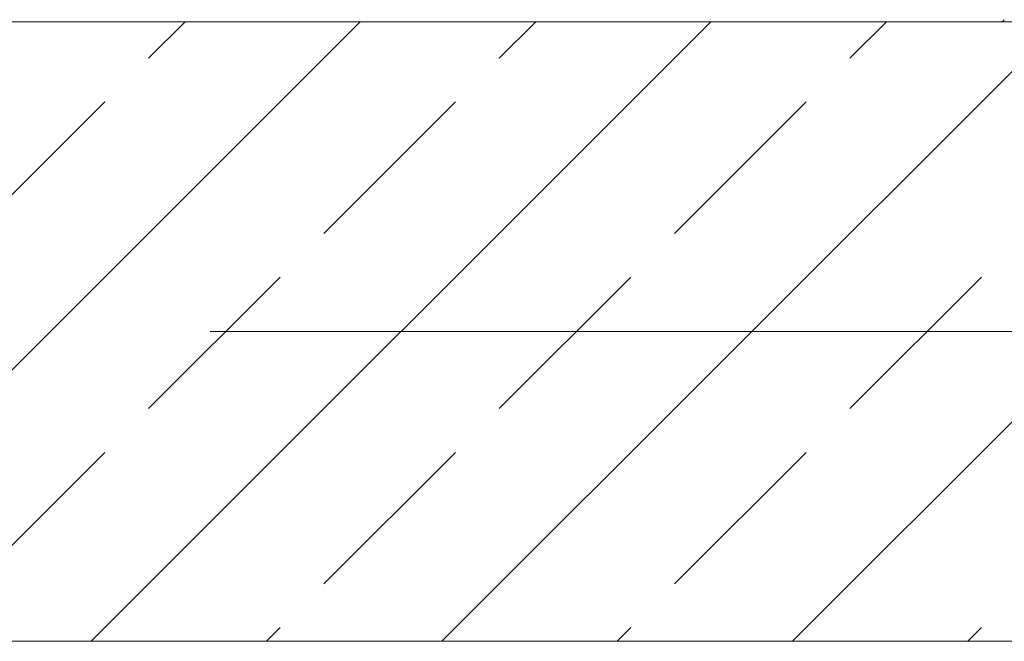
# Model space of a CAD drawing. Header units: millimetres. Extents: x -4612887 to -4536833, y -5457376 to -5415716.
# Tile 71 of 144: x -4579102 to -4578705, y -5442039 to -5441788. Entities that reach past the tile are written whole.
import ezdxf

# ---------------------------------------------------------------- set-up
doc = ezdxf.new("R2010")
doc.units = ezdxf.units.MM
doc.header["$MEASUREMENT"] = 0
doc.linetypes.add('Kropki i Kreski', pattern=[670.277762, 352.777767, -176.388884, 0, -141.111112])
for name, color, linetype, lineweight in [('is_KT-urzadzenia', 104, 'Continuous', 30), ('Osie', 8, 'Continuous', 18), ('Ściany wewnętrzne', 7, 'Continuous', 18)]:
    doc.layers.add(name, color=color, linetype=linetype, lineweight=lineweight)

msp = doc.modelspace()

# ---------------------------------------------------------------- hatches: boundary and pattern name
at = {"layer": 'Ściany wewnętrzne', "linetype": 'Continuous'}
h = msp.add_hatch(dxfattribs=at)
h.set_pattern_fill('BETON_ZBROJONY', color=8, style=0, pattern_type=2)
h.set_pattern_definition([(45, (-4559356.9, -5416807.61), (-70.71068, 70.71068), []), (45, (-4559392.25, -5416772.26), (-70.71068, 70.71068), [75, -25])])
h.paths.add_polyline_path([(-4581695.69, -5442039.1), (-4576375.69, -5442039.1), (-4576375.69, -5441939.1), (-4576375.69, -5441789.1), (-4581695.69, -5441789.1), (-4581695.69, -5441939.1)])

# ---------------------------------------------------------------- linework, layer by layer
at = {"layer": 'is_KT-urzadzenia', "linetype": 'Continuous', "lineweight": 9}
for p, q in [((-4578704.75, -5441788.39), (-4578704.66, -5441788.27)), ((-4579365.26, -5441789.1), (-4578706.12, -5441789.1))]:
    msp.add_line(p, q, dxfattribs=at)
at = {"layer": 'is_KT-urzadzenia', "linetype": 'Continuous', "lineweight": 9, "extrusion": (0, 0, -1)}
msp.add_ellipse((-4578706.12, -5441787.12), major_axis=(0, 1.97), ratio=0.902143, start_param=2.26555, end_param=3.141608, dxfattribs=at)
at = {"layer": 'Osie', "color": 8, "linetype": 'Kropki i Kreski'}
msp.add_line((-4551857.05, -5441914.1), (-4607179.45, -5441914.1), dxfattribs=at)
at = {"layer": 'Ściany wewnętrzne', "color": 8, "linetype": 'Continuous', "flags": 128}
for points in [[(-4576375.69, -5441789.1), (-4581695.69, -5441789.1)], [(-4581695.69, -5442039.1), (-4576375.69, -5442039.1)]]:
    msp.add_lwpolyline(points, dxfattribs=at)

doc.saveas('drawing.dxf')
